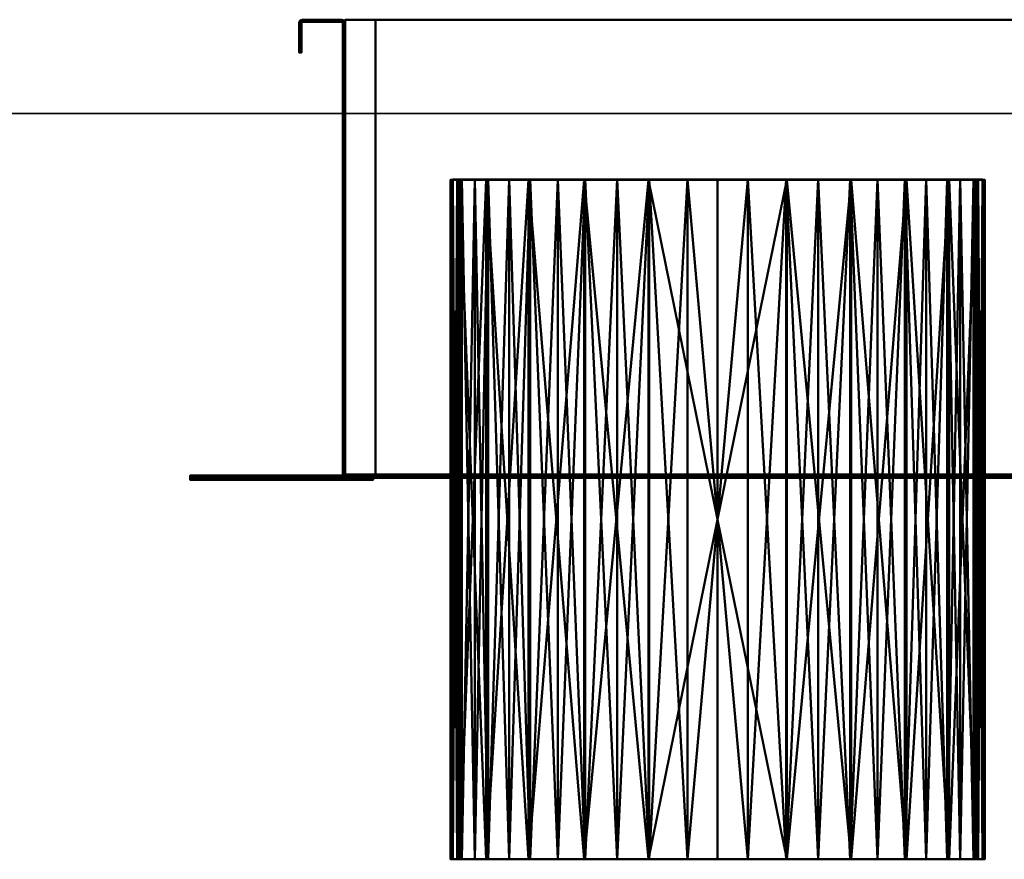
# Model space of a CAD drawing. Header units: millimetres. Extents: x -25643 to 31755, y 8873 to 39332.
# Tile 250 of 256: x 9252 to 9897, y 13141 to 13691. Entities that reach past the tile are written whole.
import ezdxf

# ---------------------------------------------------------------- set-up
doc = ezdxf.new("R2010")
doc.units = ezdxf.units.MM
doc.header["$LTSCALE"] = 20
doc.linetypes.add('2322107', pattern=[2000, 1000, 1000])
doc.linetypes.add('2322108', pattern=[7, 5, -2])
for name, color, linetype in [('BL$4----', 7, 'Continuous'), ('WL561---_AANVOER', 1, '2322107'), ('WL561---_RETOUR', 5, '2322108'), ('WM$5----_HULPRUIMTE', 1, 'Continuous')]:
    doc.layers.add(name, color=color, linetype=linetype)
doc.styles.get("Standard").update_dxf_attribs({"font": 'ISOCP'})
doc.styles.add('UNICA_018', font='isocp.shx', dxfattribs={"height": 1.8})

# ---------------------------------------------------------------- blocks, each defined once
blk = doc.blocks.new('Prefab Schoorsteen tbv Remeha gas 610 art nr 54443_sat_sat-2116-View 1')
at = {"lineweight": 40}
mesh = blk.add_polyface(dxfattribs=at)
corners = [(-344, 935, 1.5), (-344, 935), (-344, 0), (-344, 0, 1.5)]
mesh.append_faces([[corners[k] for k in face] for face in [(0, 1, 2, 3)]])
mesh = blk.add_polyface(dxfattribs=at)
corners = [(-244.5, 935), (-244.5, 0), (-344, 0), (-344, 935)]
mesh.append_faces([[corners[k] for k in face] for face in [(0, 1, 2, 3)]])
mesh = blk.add_polyface(dxfattribs=at)
corners = [(-242.5, 935, 2), (-242.5, 0, 2), (-243.09, 0, 0.59), (-244.5, 0), (-244.5, 935), (-243.09, 935, 0.59)]
mesh.append_faces([[corners[k] for k in face] for face in [(2, 3, 4, 5), (5, 0, 1, 2)]], dxfattribs={"vtx3": -1})
mesh = blk.add_polyface(dxfattribs=at)
corners = [(242.5, 0, 2), (242.5, 935, 2), (243.09, 935, 0.59), (244.5, 935), (244.5, 0), (243.09, 0, 0.59)]
mesh.append_faces([[corners[k] for k in face] for face in [(2, 3, 4, 5), (5, 0, 1, 2)]], dxfattribs={"vtx3": -1})
mesh = blk.add_polyface(dxfattribs=at)
corners = [(244.5, 0), (244.5, 935), (344, 935), (344, 0)]
mesh.append_faces([[corners[k] for k in face] for face in [(0, 1, 2, 3)]])
mesh = blk.add_polyface(dxfattribs=at)
corners = [(344, 0, 1.5), (344, 0), (344, 935), (344, 935, 1.5)]
mesh.append_faces([[corners[k] for k in face] for face in [(0, 1, 2, 3)]])
mesh = blk.add_polyface(dxfattribs=at)
corners = [(-222.5, 1.5), (-242.5, 1.5), (-242.5, 933.5), (-222.5, 933.5)]
mesh.append_faces([[corners[k] for k in face] for face in [(0, 1, 2, 3)]])
mesh = blk.add_polyface(dxfattribs=at)
corners = [(-242.5, 1.5, 300), (-242.5, 933.5, 300), (-242.5, 933.5), (-242.5, 1.5)]
mesh.append_faces([[corners[k] for k in face] for face in [(0, 1, 2, 3)]])
mesh = blk.add_polyface(dxfattribs=at)
corners = [(-222.5, 1.5), (-222.5, 933.5), (-222.5, 933.5, 300), (-222.5, 1.5, 300)]
mesh.append_faces([[corners[k] for k in face] for face in [(0, 1, 2, 3)]])
mesh = blk.add_polyface(dxfattribs=at)
corners = [(242.5, 1.5), (222.5, 1.5), (222.5, 933.5), (242.5, 933.5)]
mesh.append_faces([[corners[k] for k in face] for face in [(0, 1, 2, 3)]])
mesh = blk.add_polyface(dxfattribs=at)
corners = [(222.5, 1.5, 300), (222.5, 933.5, 300), (222.5, 933.5), (222.5, 1.5)]
mesh.append_faces([[corners[k] for k in face] for face in [(0, 1, 2, 3)]])
mesh = blk.add_polyface(dxfattribs=at)
corners = [(242.5, 1.5), (242.5, 933.5), (242.5, 933.5, 300), (242.5, 1.5, 300)]
mesh.append_faces([[corners[k] for k in face] for face in [(0, 1, 2, 3)]])
mesh = blk.add_polyface(dxfattribs=at)
corners = [(-173.5, 245.5, -250), (-173.5, 245.5, -138.75), (-173.5, 245.5, -27.5), (-173.5, 245.5, 83.75), (-173.5, 245.5, 195), (-167.54, 290.79, 195), (-150.06, 333, 195), (-122.25, 369.24, 195), (-86, 397.05, 195), (-43.8, 414.54, 195), (1.5, 420.5, 195), (46.79, 414.54, 195), (89, 397.05, 195), (125.24, 369.24, 195), (153.05, 333, 195), (170.54, 290.79, 195), (176.5, 245.5, 195), (176.5, 245.5, 83.75), (176.5, 245.5, -27.5), (176.5, 245.5, -138.75), (176.5, 245.5, -250), (170.54, 290.79, -250), (153.05, 333, -250), (125.24, 369.24, -250), (89, 397.05, -250), (46.79, 414.54, -250), (1.5, 420.5, -250), (-43.79, 414.54, -250), (-86, 397.05, -250), (-122.24, 369.24, -250), (-150.06, 333, -250), (-167.54, 290.79, -250)]
mesh.append_faces([[corners[k] for k in face] for face in [(5, 2, 3, 4)]], dxfattribs={"vtx0": -1})
mesh.append_faces([[corners[k] for k in face] for face in [(13, 24, 12), (12, 25, 11), (25, 12, 24), (11, 26, 10)]], dxfattribs={"vtx0": -1, "vtx1": -1})
mesh.append_faces([[corners[k] for k in face] for face in [(5, 31, 2), (21, 15, 18)]], dxfattribs={"vtx0": -1, "vtx1": -1, "vtx2": -1})
mesh.append_faces([[corners[k] for k in face] for face in [(31, 5, 6), (29, 7, 8), (30, 6, 7), (27, 9, 10), (6, 30, 31), (7, 29, 30), (9, 27, 28), (10, 26, 27), (23, 13, 14), (15, 21, 22)]], dxfattribs={"vtx0": -1, "vtx2": -1})
mesh.append_faces([[corners[k] for k in face] for face in [(1, 2, 31, 0)]], dxfattribs={"vtx1": -1})
mesh.append_faces([[corners[k] for k in face] for face in [(8, 9, 28), (28, 29, 8), (14, 15, 22), (23, 24, 13), (25, 26, 11), (22, 23, 14)]], dxfattribs={"vtx1": -1, "vtx2": -1})
mesh.append_faces([[corners[k] for k in face] for face in [(19, 20, 21, 18)]], dxfattribs={"vtx2": -1})
mesh.append_faces([[corners[k] for k in face] for face in [(15, 16, 17, 18)]], dxfattribs={"vtx3": -1})
mesh = blk.add_polyface(dxfattribs=at)
corners = [(-172, 245.5, 195.33), (-172, 245.5, 84), (-172, 245.5, -27.33), (-172, 245.5, -138.67), (-172, 245.5, -250), (-166.09, 290.41, -250), (-148.76, 332.25, -250), (-121.18, 368.18, -250), (-85.25, 395.76, -250), (-43.41, 413.09, -250), (1.5, 419, -250), (46.4, 413.09, -250), (88.25, 395.76, -250), (124.18, 368.18, -250), (151.75, 332.25, -250), (169.09, 290.41, -250), (175, 245.5, -250), (175, 245.5, -138.67), (175, 245.5, -27.33), (175, 245.5, 84), (175, 245.5, 195.33), (169.09, 290.41, 195.33), (151.75, 332.25, 195.33), (124.18, 368.18, 195.33), (88.25, 395.76, 195.33), (46.4, 413.09, 195.33), (1.5, 419, 195.33), (-43.41, 413.09, 195.33), (-85.25, 395.75, 195.33), (-121.19, 368.18, 195.33), (-148.76, 332.25, 195.33), (-166.09, 290.4, 195.33), (-169.41, 265.21, 195.33), (172.4, 265.21, 195.33), (-169.41, 265.21, -250), (172.4, 265.21, -250), (-157.42, 311.33, 195.33), (-157.42, 311.33, -250), (-64.33, 404.42, -250), (-64.33, 404.42, 195.33), (-103.22, 381.97, -250), (-103.22, 381.97, 195.33), (-134.97, 350.22, -250), (-134.97, 350.22, 195.33), (-20.95, 416.04, -250), (-20.95, 416.04, 195.33), (106.22, 381.97, -250), (106.22, 381.97, 195.33), (67.33, 404.42, -250), (67.33, 404.42, 195.33), (137.97, 350.22, -250), (137.97, 350.22, 195.33), (160.42, 311.33, -250), (160.42, 311.33, 195.33), (23.95, 416.04, 195.33), (23.95, 416.04, -250)]
mesh.append_faces([[corners[k] for k in face] for face in [(34, 2, 3, 4), (33, 18, 19, 20)]], dxfattribs={"vtx0": -1})
mesh.append_faces([[corners[k] for k in face] for face in [(41, 40, 28), (43, 42, 29), (45, 44, 26), (40, 41, 7), (36, 37, 30), (37, 36, 5), (29, 7, 41), (42, 43, 6), (54, 55, 25), (51, 50, 22), (52, 53, 14), (24, 12, 47), (46, 47, 12), (23, 13, 51), (50, 51, 13), (38, 39, 8), (35, 33, 15), (48, 49, 11), (44, 45, 9)]], dxfattribs={"vtx0": -1, "vtx1": -1})
mesh.append_faces([[corners[k] for k in face] for face in [(18, 33, 35), (34, 32, 2)]], dxfattribs={"vtx0": -1, "vtx1": -1, "vtx2": -1})
mesh.append_faces([[corners[k] for k in face] for face in [(30, 37, 6), (6, 43, 30), (8, 39, 28), (9, 45, 27), (46, 23, 47), (48, 24, 49), (14, 53, 22)]], dxfattribs={"vtx0": -1, "vtx2": -1})
mesh.append_faces([[corners[k] for k in face] for face in [(1, 2, 32, 0)]], dxfattribs={"vtx1": -1})
mesh.append_faces([[corners[k] for k in face] for face in [(33, 21, 15), (40, 8, 28), (34, 5, 31), (27, 39, 38), (31, 32, 34), (36, 31, 5), (38, 9, 27), (44, 10, 26), (42, 7, 29), (21, 53, 52), (54, 26, 10), (46, 13, 23), (49, 25, 11), (48, 12, 24), (10, 55, 54), (50, 14, 22), (52, 15, 21), (55, 11, 25)]], dxfattribs={"vtx1": -1, "vtx2": -1})
mesh.append_faces([[corners[k] for k in face] for face in [(35, 16, 17, 18)]], dxfattribs={"vtx3": -1})
mesh = blk.add_polyface(dxfattribs=at)
corners = [(-173.5, 245.5, 195), (-173.5, 245.5, 83.75), (-173.5, 245.5, -27.5), (-173.5, 245.5, -138.75), (-173.5, 245.5, -250), (-167.54, 200.21, -250), (-150.06, 158, -250), (-122.24, 121.76, -250), (-86, 93.95, -250), (-43.79, 76.46, -250), (1.5, 70.5, -250), (46.79, 76.46, -250), (89, 93.95, -250), (125.24, 121.76, -250), (153.05, 158, -250), (170.54, 200.21, -250), (176.5, 245.5, -250), (176.5, 245.5, -138.75), (176.5, 245.5, -27.5), (176.5, 245.5, 83.75), (176.5, 245.5, 195), (170.54, 200.21, 195), (153.05, 158, 195), (125.24, 121.76, 195), (89, 93.95, 195), (46.79, 76.46, 195), (1.5, 70.5, 195), (-43.79, 76.46, 195), (-86, 93.95, 195), (-122.24, 121.76, 195), (-150.06, 158, 195), (-167.54, 200.21, 195)]
mesh.append_faces([[corners[k] for k in face] for face in [(22, 15, 21), (14, 23, 13), (28, 9, 27), (27, 10, 26)]], dxfattribs={"vtx0": -1, "vtx1": -1})
mesh.append_faces([[corners[k] for k in face] for face in [(21, 15, 18), (5, 31, 2)]], dxfattribs={"vtx0": -1, "vtx1": -1, "vtx2": -1})
mesh.append_faces([[corners[k] for k in face] for face in [(11, 25, 26), (22, 14, 15), (25, 11, 12), (26, 10, 11), (8, 28, 29)]], dxfattribs={"vtx0": -1, "vtx2": -1})
mesh.append_faces([[corners[k] for k in face] for face in [(17, 18, 15, 16)]], dxfattribs={"vtx1": -1})
mesh.append_faces([[corners[k] for k in face] for face in [(23, 24, 13), (24, 25, 12), (22, 23, 14), (12, 13, 24), (29, 30, 7), (30, 31, 6), (7, 8, 29), (8, 9, 28), (9, 10, 27), (5, 6, 31), (6, 7, 30)]], dxfattribs={"vtx1": -1, "vtx2": -1})
mesh.append_faces([[corners[k] for k in face] for face in [(19, 20, 21, 18), (3, 4, 5, 2)]], dxfattribs={"vtx2": -1})
mesh.append_faces([[corners[k] for k in face] for face in [(31, 0, 1, 2)]], dxfattribs={"vtx3": -1})
mesh = blk.add_polyface(dxfattribs=at)
corners = [(-172, 245.5, -250), (-172, 245.5, -138.67), (-172, 245.5, -27.33), (-172, 245.5, 84), (-172, 245.5, 195.33), (-166.09, 200.59, 195.33), (-148.76, 158.75, 195.33), (-121.18, 122.82, 195.33), (-85.25, 95.24, 195.33), (-43.41, 77.91, 195.33), (1.5, 72, 195.33), (46.41, 77.91, 195.33), (88.25, 95.25, 195.33), (124.18, 122.82, 195.33), (151.76, 158.75, 195.33), (169.09, 200.6, 195.33), (175, 245.5, 195.33), (175, 245.5, 84), (175, 245.5, -27.33), (175, 245.5, -138.67), (175, 245.5, -250), (169.09, 200.59, -250), (151.75, 158.75, -250), (124.18, 122.82, -250), (88.25, 95.24, -250), (46.4, 77.91, -250), (1.5, 72, -250), (-43.41, 77.91, -250), (-85.25, 95.24, -250), (-121.18, 122.82, -250), (-148.76, 158.75, -250), (-166.09, 200.59, -250), (172.4, 225.79, 195.33), (-169.41, 225.79, 195.33), (172.4, 225.79, -250), (-169.41, 225.79, -250), (160.42, 179.67, 195.33), (160.42, 179.67, -250), (106.22, 109.03, -250), (106.22, 109.03, 195.33), (67.33, 86.58, -250), (67.33, 86.58, 195.33), (137.97, 140.78, -250), (137.97, 140.78, 195.33), (23.95, 74.96, -250), (23.95, 74.96, 195.33), (-64.33, 86.58, -250), (-64.33, 86.58, 195.33), (-103.22, 109.03, -250), (-103.22, 109.03, 195.33), (-134.97, 140.78, -250), (-134.97, 140.78, 195.33), (-157.42, 179.67, -250), (-157.42, 179.67, 195.33), (-20.95, 74.96, 195.33), (-20.95, 74.96, -250)]
mesh.append_faces([[corners[k] for k in face] for face in [(34, 18, 19, 20), (33, 2, 3, 4)]], dxfattribs={"vtx0": -1})
mesh.append_faces([[corners[k] for k in face] for face in [(21, 15, 34), (45, 44, 10), (40, 41, 24), (36, 37, 14), (37, 36, 21), (44, 45, 25), (13, 23, 39), (42, 43, 22), (54, 55, 9), (49, 48, 7), (52, 53, 30), (8, 28, 49), (9, 27, 47), (48, 49, 28), (6, 30, 53), (38, 39, 23), (7, 29, 51), (35, 33, 31), (50, 51, 29), (46, 47, 27)]], dxfattribs={"vtx0": -1, "vtx1": -1})
mesh.append_faces([[corners[k] for k in face] for face in [(2, 33, 35), (34, 32, 18)]], dxfattribs={"vtx0": -1, "vtx1": -1, "vtx2": -1})
mesh.append_faces([[corners[k] for k in face] for face in [(24, 41, 12), (25, 45, 11), (46, 8, 47)]], dxfattribs={"vtx0": -1, "vtx2": -1})
mesh.append_faces([[corners[k] for k in face] for face in [(17, 18, 32, 16), (1, 2, 35, 0)]], dxfattribs={"vtx1": -1})
mesh.append_faces([[corners[k] for k in face] for face in [(37, 22, 14), (12, 39, 38), (11, 41, 40), (13, 43, 42), (15, 32, 34), (42, 23, 13), (36, 15, 21), (46, 28, 8), (43, 14, 22), (44, 26, 10), (40, 25, 11), (54, 10, 26), (6, 51, 50), (33, 5, 31), (5, 53, 52), (50, 30, 6), (48, 29, 7), (26, 55, 54), (38, 24, 12), (52, 31, 5), (55, 27, 9)]], dxfattribs={"vtx1": -1, "vtx2": -1})
mesh = blk.add_polyface(dxfattribs=at)
corners = [(-244, 20), (-344, 20), (-344, -100), (-224, -100), (-224, 0), (-244, 0)]
mesh.append_faces([[corners[k] for k in face] for face in [(5, 3, 4)]], dxfattribs={"vtx0": -1})
mesh.append_faces([[corners[k] for k in face] for face in [(2, 3, 5, 1)]], dxfattribs={"vtx1": -1, "vtx2": -1})
mesh.append_faces([[corners[k] for k in face] for face in [(5, 0, 1)]], dxfattribs={"vtx2": -1})
mesh = blk.add_polyface(dxfattribs=at)
corners = [(-344, 20, -1.5), (-344, 20), (-244, 20), (-244, 20, -1.5)]
mesh.append_faces([[corners[k] for k in face] for face in [(0, 1, 2, 3)]])
mesh = blk.add_polyface(dxfattribs=at)
corners = [(-344, -100, -1.5), (-344, -100), (-344, 20), (-344, 20, -1.5)]
mesh.append_faces([[corners[k] for k in face] for face in [(0, 1, 2, 3)]])
mesh = blk.add_polyface(dxfattribs=at)
corners = [(-244, 20, -1.5), (-244, 20), (-244, 0), (-244, 0, -1.5)]
mesh.append_faces([[corners[k] for k in face] for face in [(0, 1, 2, 3)]])
mesh = blk.add_polyface(dxfattribs=at)
corners = [(222.5, 21.5), (222.5, 1.5), (-222.5, 1.5), (-222.5, 21.5)]
mesh.append_faces([[corners[k] for k in face] for face in [(0, 1, 2, 3)]])
mesh = blk.add_polyface(dxfattribs=at)
corners = [(-222.5, 21.5), (-222.5, 1.5), (-222.5, 1.5, 300), (-222.5, 21.5, 300)]
mesh.append_faces([[corners[k] for k in face] for face in [(0, 1, 2, 3)]])
mesh = blk.add_polyface(dxfattribs=at)
corners = [(222.5, 21.5), (-222.5, 21.5), (-222.5, 21.5, 300), (222.5, 21.5, 300)]
mesh.append_faces([[corners[k] for k in face] for face in [(0, 1, 2, 3)]])
mesh = blk.add_polyface(dxfattribs=at)
corners = [(222.5, 21.5, 300), (222.5, 1.5, 300), (222.5, 1.5), (222.5, 21.5)]
mesh.append_faces([[corners[k] for k in face] for face in [(0, 1, 2, 3)]])
mesh = blk.add_polyface(dxfattribs=at)
corners = [(224, 0), (224, -100), (344, -100), (344, 20), (244, 20), (244, 0)]
mesh.append_faces([[corners[k] for k in face] for face in [(5, 3, 4)]], dxfattribs={"vtx0": -1})
mesh.append_faces([[corners[k] for k in face] for face in [(2, 3, 5, 1)]], dxfattribs={"vtx1": -1, "vtx2": -1})
mesh.append_faces([[corners[k] for k in face] for face in [(5, 0, 1)]], dxfattribs={"vtx2": -1})
mesh = blk.add_polyface(dxfattribs=at)
corners = [(244, 0, -1.5), (244, 0), (244, 20), (244, 20, -1.5)]
mesh.append_faces([[corners[k] for k in face] for face in [(0, 1, 2, 3)]])
mesh = blk.add_polyface(dxfattribs=at)
corners = [(244, 20, -1.5), (244, 20), (344, 20), (344, 20, -1.5)]
mesh.append_faces([[corners[k] for k in face] for face in [(0, 1, 2, 3)]])
mesh = blk.add_polyface(dxfattribs=at)
corners = [(344, 20, -1.5), (344, 20), (344, -100), (344, -100, -1.5)]
mesh.append_faces([[corners[k] for k in face] for face in [(0, 1, 2, 3)]])
mesh = blk.add_polyface(dxfattribs=at)
corners = [(-244, 0, 298), (-244, 0, 2), (-244.15, 0, 1.65), (-244.5, 0, 1.5), (-344, 0, 1.5), (-344, 0), (-244.5, 0), (-243.09, 0, 0.59), (-242.5, 0, 2), (-242.5, 0, 298), (-243.09, 0, 299.41), (-244.5, 0, 300), (-270.5, 0, 300), (-271.91, 0, 299.41), (-272.5, 0, 298), (-272.5, 0, 278.5), (-271, 0, 278.5), (-271, 0, 298), (-270.85, 0, 298.35), (-270.5, 0, 298.5), (-244.5, 0, 298.5), (-244.15, 0, 298.35)]
mesh.append_faces([[corners[k] for k in face] for face in [(6, 4, 5)]], dxfattribs={"vtx0": -1})
mesh.append_faces([[corners[k] for k in face] for face in [(3, 7, 2)]], dxfattribs={"vtx0": -1, "vtx1": -1})
mesh.append_faces([[corners[k] for k in face] for face in [(19, 12, 13, 18), (14, 17, 18, 13), (12, 19, 20), (10, 20, 21), (8, 1, 2, 7)]], dxfattribs={"vtx0": -1, "vtx2": -1})
mesh.append_faces([[corners[k] for k in face] for face in [(20, 10, 11, 12)]], dxfattribs={"vtx0": -1, "vtx3": -1})
mesh.append_faces([[corners[k] for k in face] for face in [(21, 0, 9, 10), (8, 9, 0, 1), (6, 7, 3, 4)]], dxfattribs={"vtx1": -1, "vtx3": -1})
mesh.append_faces([[corners[k] for k in face] for face in [(14, 15, 16, 17)]], dxfattribs={"vtx3": -1})
mesh = blk.add_polyface(dxfattribs=at)
corners = [(-244, 0, -1.5), (-244, 0), (-224, 0), (-224, 0, -1.5)]
mesh.append_faces([[corners[k] for k in face] for face in [(0, 1, 2, 3)]])
mesh = blk.add_polyface(dxfattribs=at)
corners = [(-242.5, 1.5, 298), (-242.5, 1.5, 2), (-242.5, 0.91, 0.59), (-242.5, -0.5), (-242.5, -100), (-242.5, -100, 1.5), (-242.5, -0.5, 1.5), (-242.5, -0.15, 1.65), (-242.5, 0, 2), (-242.5, 0, 298), (-242.5, -0.15, 298.35), (-242.5, -0.5, 298.5), (-242.5, -26.5, 298.5), (-242.5, -26.85, 298.35), (-242.5, -27, 298), (-242.5, -27, 278.5), (-242.5, -28.5, 278.5), (-242.5, -28.5, 298), (-242.5, -27.91, 299.41), (-242.5, -26.5, 300), (-242.5, -0.5, 300), (-242.5, 0.91, 299.41)]
mesh.append_faces([[corners[k] for k in face] for face in [(12, 19, 11), (11, 21, 10)]], dxfattribs={"vtx0": -1, "vtx1": -1})
mesh.append_faces([[corners[k] for k in face] for face in [(6, 2, 3, 5), (2, 6, 7), (0, 9, 10, 21)]], dxfattribs={"vtx0": -1, "vtx2": -1})
mesh.append_faces([[corners[k] for k in face] for face in [(20, 21, 11, 19)]], dxfattribs={"vtx1": -1, "vtx2": -1})
mesh.append_faces([[corners[k] for k in face] for face in [(0, 1, 8, 9), (7, 8, 1, 2), (13, 14, 17, 18), (18, 19, 12, 13)]], dxfattribs={"vtx1": -1, "vtx3": -1})
mesh.append_faces([[corners[k] for k in face] for face in [(3, 4, 5), (15, 16, 17, 14)]], dxfattribs={"vtx2": -1})
mesh = blk.add_polyface(dxfattribs=at)
corners = [(-242.5, 1.5, 2), (242.5, 1.5, 2), (242.5, 0.91, 0.59), (242.5, -0.5), (-242.5, -0.5), (-242.5, 0.91, 0.59)]
mesh.append_faces([[corners[k] for k in face] for face in [(2, 3, 4, 5), (5, 0, 1, 2)]], dxfattribs={"vtx3": -1})
mesh = blk.add_polyface(dxfattribs=at)
corners = [(-222.5, 1.5, 300), (-242.5, 1.5, 300), (-242.5, 1.5), (-222.5, 1.5)]
mesh.append_faces([[corners[k] for k in face] for face in [(0, 1, 2, 3)]])
mesh = blk.add_polyface(dxfattribs=at)
corners = [(-224, 0, -1.5), (-224, 0), (-224, -100), (-224, -100, -1.5)]
mesh.append_faces([[corners[k] for k in face] for face in [(0, 1, 2, 3)]])
mesh = blk.add_polyface(dxfattribs=at)
corners = [(222.5, 1.5, 300), (-222.5, 1.5, 300), (-222.5, 1.5), (222.5, 1.5)]
mesh.append_faces([[corners[k] for k in face] for face in [(0, 1, 2, 3)]])
mesh = blk.add_polyface(dxfattribs=at)
corners = [(242.5, 1.5, 300), (222.5, 1.5, 300), (222.5, 1.5), (242.5, 1.5)]
mesh.append_faces([[corners[k] for k in face] for face in [(0, 1, 2, 3)]])
mesh = blk.add_polyface(dxfattribs=at)
corners = [(224, 0, -1.5), (224, 0), (244, 0), (244, 0, -1.5)]
mesh.append_faces([[corners[k] for k in face] for face in [(0, 1, 2, 3)]])
mesh = blk.add_polyface(dxfattribs=at)
corners = [(224, -100, -1.5), (224, -100), (224, 0), (224, 0, -1.5)]
mesh.append_faces([[corners[k] for k in face] for face in [(0, 1, 2, 3)]])
mesh = blk.add_polyface(dxfattribs=at)
corners = [(242.5, 0, 298), (242.5, 0, 2), (242.5, -0.15, 1.65), (242.5, -0.5, 1.5), (242.5, -100, 1.5), (242.5, -100), (242.5, -0.5), (242.5, 0.91, 0.59), (242.5, 1.5, 2), (242.5, 1.5, 298), (242.5, 0.91, 299.41), (242.5, -0.5, 300), (242.5, -26.5, 300), (242.5, -27.91, 299.41), (242.5, -28.5, 298), (242.5, -28.5, 278.5), (242.5, -27, 278.5), (242.5, -27, 298), (242.5, -26.85, 298.35), (242.5, -26.5, 298.5), (242.5, -0.5, 298.5), (242.5, -0.15, 298.35)]
mesh.append_faces([[corners[k] for k in face] for face in [(6, 4, 5)]], dxfattribs={"vtx0": -1})
mesh.append_faces([[corners[k] for k in face] for face in [(3, 7, 2)]], dxfattribs={"vtx0": -1, "vtx1": -1})
mesh.append_faces([[corners[k] for k in face] for face in [(19, 12, 13, 18), (14, 17, 18, 13), (12, 19, 20), (10, 20, 21), (8, 1, 2, 7)]], dxfattribs={"vtx0": -1, "vtx2": -1})
mesh.append_faces([[corners[k] for k in face] for face in [(20, 10, 11, 12)]], dxfattribs={"vtx0": -1, "vtx3": -1})
mesh.append_faces([[corners[k] for k in face] for face in [(21, 0, 9, 10), (8, 9, 0, 1), (6, 7, 3, 4)]], dxfattribs={"vtx1": -1, "vtx3": -1})
mesh.append_faces([[corners[k] for k in face] for face in [(14, 15, 16, 17)]], dxfattribs={"vtx3": -1})
mesh = blk.add_polyface(dxfattribs=at)
corners = [(242.5, 0, 298), (242.5, 0, 2), (243.09, 0, 0.59), (244.5, 0), (344, 0), (344, 0, 1.5), (244.5, 0, 1.5), (244.15, 0, 1.65), (244, 0, 2), (244, 0, 298), (244.15, 0, 298.35), (244.5, 0, 298.5), (270.5, 0, 298.5), (270.85, 0, 298.35), (271, 0, 298), (271, 0, 278.5), (272.5, 0, 278.5), (272.5, 0, 298), (271.91, 0, 299.41), (270.5, 0, 300), (244.5, 0, 300), (243.09, 0, 299.41)]
mesh.append_faces([[corners[k] for k in face] for face in [(12, 19, 11), (11, 21, 10)]], dxfattribs={"vtx0": -1, "vtx1": -1})
mesh.append_faces([[corners[k] for k in face] for face in [(6, 2, 3, 5), (2, 6, 7), (0, 9, 10, 21)]], dxfattribs={"vtx0": -1, "vtx2": -1})
mesh.append_faces([[corners[k] for k in face] for face in [(20, 21, 11, 19)]], dxfattribs={"vtx1": -1, "vtx2": -1})
mesh.append_faces([[corners[k] for k in face] for face in [(0, 1, 8, 9), (7, 8, 1, 2), (13, 14, 17, 18), (18, 19, 12, 13)]], dxfattribs={"vtx1": -1, "vtx3": -1})
mesh.append_faces([[corners[k] for k in face] for face in [(3, 4, 5), (15, 16, 17, 14)]], dxfattribs={"vtx2": -1})
mesh = blk.add_polyface(dxfattribs=at)
corners = [(-242.5, -0.5), (242.5, -0.5), (242.5, -100), (-242.5, -100)]
mesh.append_faces([[corners[k] for k in face] for face in [(0, 1, 2, 3)]])
mesh = blk.add_polyface(dxfattribs=at)
corners = [(-224, -100, -1.5), (-224, -100), (-344, -100), (-344, -100, -1.5)]
mesh.append_faces([[corners[k] for k in face] for face in [(0, 1, 2, 3)]])
mesh = blk.add_polyface(dxfattribs=at)
corners = [(-242.5, -100, 1.5), (-242.5, -100), (242.5, -100), (242.5, -100, 1.5)]
mesh.append_faces([[corners[k] for k in face] for face in [(0, 1, 2, 3)]])
mesh = blk.add_polyface(dxfattribs=at)
corners = [(344, -100, -1.5), (344, -100), (224, -100), (224, -100, -1.5)]
mesh.append_faces([[corners[k] for k in face] for face in [(0, 1, 2, 3)]])
blk = doc.blocks.new('gecombineerde verticale dakdoorvoer remeha__106e96924a7_5b05_6374_68f0106e969', base_point=(198.71, -23.67))
at = {"lineweight": 40}
blk.add_blockref('Prefab Schoorsteen tbv Remeha gas 610 art nr 54443_sat_sat-2116-View 1', (193.5, -501.43), dxfattribs=at)
at = {"layer": 'BL$4----', "color": 1}
blk.add_attdef('PRODUCTCODE', (9941.41, 13390.75, -3431.7), '', height=1.8, rotation=270, dxfattribs=at)
at = {"layer": 'BL$4----', "color": 2}
for tag in ['SECTIONCODE', 'CODE', 'POSITIONCODE']:
    blk.add_attdef(tag, (9941.41, 13390.75, -3431.7), '', height=1.2, rotation=270, dxfattribs=at)
at = {"layer": 'BL$4----', "flags": 1}
blk.add_attdef('DEEPLINK', (9965.08, 13390.75, -3630.41), '', height=0.01, rotation=90, dxfattribs=at)
blk = doc.blocks.new('*U590')
at = {"color": 0, "linetype": 'Continuous'}
for p, q in [((0, 3000), (4007.05, 3000)), ((4007.05, 3000), (0, 3000))]:
    blk.add_line(p, q, dxfattribs=at)
at = {"layer": 'WL561---_RETOUR', "color": 2, "style": 'UNICA_018'}
blk.add_attdef('CODE', (7694.87, 10629.25), '', height=1.8, rotation=90, dxfattribs=at)

msp = doc.modelspace()

# ---------------------------------------------------------------- block references
at = {"layer": 'WL561---_AANVOER', "linetype": '2322107', "extrusion": (0, 1, 0), "rotation": 89.99999999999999}
msp.add_blockref('gecombineerde verticale dakdoorvoer remeha__106e96924a7_5b05_6374_68f0106e969', (-9941.41, -3431.7, 13390.75), dxfattribs=at)
at = {"layer": 'WM$5----_HULPRUIMTE', "linetype": 'Continuous'}
msp.add_blockref('*U590', (7694.87, 10629.25), dxfattribs=at)

doc.saveas('drawing.dxf')
